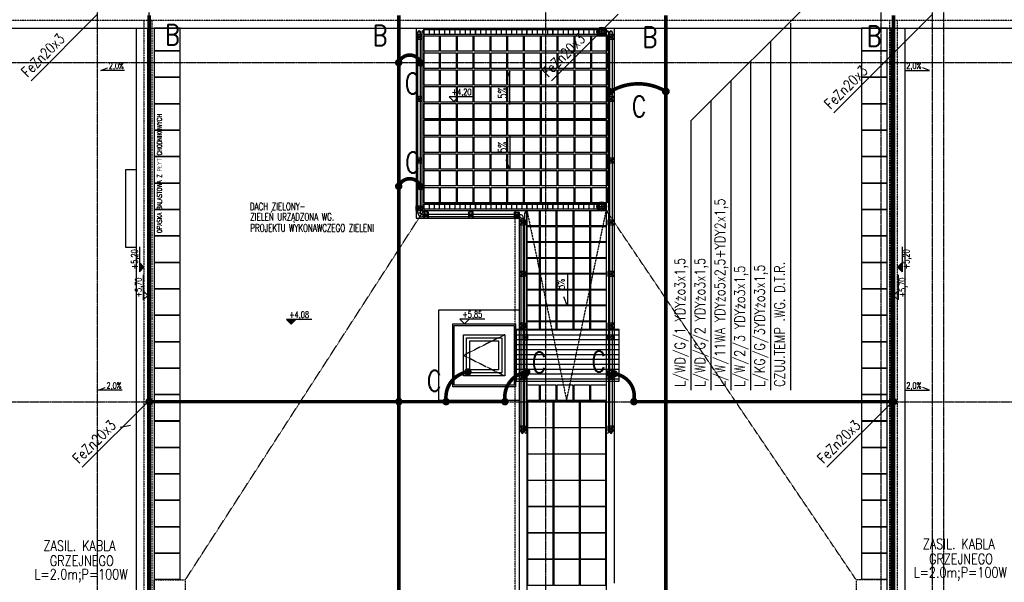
# Model space of a CAD drawing. Extents: x 3880 to 129921, y -116796 to -57711.
# Tile 68 of 110: x 54706 to 56617, y -93094 to -92002. Entities that reach past the tile are written whole.
import ezdxf
from ezdxf.enums import TextEntityAlignment as Align

# ---------------------------------------------------------------- set-up
doc = ezdxf.new("R2010")
doc.units = 0
doc.header["$LTSCALE"] = 2
for name, pattern in [('CENTER', [2, 1.25, -0.25, 0.25, -0.25]), ('DASHED', [0.75, 0.5, -0.25]), ('DIVIDE2', [0.625, 0.25, -0.125, 0, -0.125, 0, -0.125])]:
    doc.linetypes.add(name, pattern=pattern)
doc.layers.get('0').update_dxf_attribs({"color": 101, "linetype": 'CONTINUOUS'})
for name, color, linetype in [('E35', 6, 'CONTINUOUS'), ('E50', 3, 'CONTINUOUS'), ('Ele-balustrada', 114, 'CONTINUOUS'), ('Ins-kan', 54, 'CONTINUOUS'), ('Ins-wod', 152, 'CONTINUOUS'), ('Okn---okna', 5, 'CONTINUOUS'), ('Opis-rzedne', 52, 'CONTINUOUS'), ('Opis-spadki', 61, 'CONTINUOUS'), ('Os-osie glowne', 1, 'CENTER'), ('Pos-ceramika', 14, 'CONTINUOUS'), ('Pzt-chodniki-hatch', 252, 'CONTINUOUS'), ('Sc-metal', 141, 'CONTINUOUS'), ('Sch-opis', 51, 'CONTINUOUS'), ('W-idok', 9, 'CONTINUOUS'), ('W-izol-w', 144, 'CONTINUOUS'), ('W-widok-spadki', 61, 'CONTINUOUS')]:
    doc.layers.add(name, color=color, linetype=linetype)
doc.styles.add('dwg_opis podstawowy', font='romans.shx', dxfattribs={"width": 0.9})
doc.styles.add('ROMANS', font='romans', dxfattribs={"width": 0.85})

# ---------------------------------------------------------------- blocks, each defined once
blk = doc.blocks.new('dwg_kota arch 50')
blk.add_lwpolyline([(39.75, 9), (-9, 9), (0, 0), (9, 9)])
at = {"style": 'dwg_opis podstawowy', "width": 0.6}
blk.add_attdef('KOTA_ARCH', text='', height=12.75, dxfattribs=at).set_placement((15.375, 8.25), align=Align.BOTTOM_CENTER)
blk = doc.blocks.new('dwg_kota kons 50')
blk.add_hatch(color=256).paths.add_polyline_path([(9, 9), (-9, 9), (0, 0)])
blk.add_lwpolyline([(39.75, 9), (-9, 9), (0, 0), (9, 9)])
at = {"style": 'dwg_opis podstawowy', "width": 0.6}
blk.add_attdef('KOTA_KONS', text='', height=12.75, dxfattribs=at).set_placement((15.375, 8.25), align=Align.BOTTOM_CENTER)
blk = doc.blocks.new('SPADKI')
at = {"ltscale": 25}
blk.add_lwpolyline([(0, 0), (0, -70), (-8, -50), (-8, -50)], dxfattribs=at)
at = {"ltscale": 25, "style": 'ROMANS', "width": 0.7}
blk.add_attdef('SP%', text='', height=18, rotation=90, dxfattribs=at).set_placement((-4.9, -24), align=Align.CENTER)
blk = doc.blocks.new('_sfkhmgkjm')
for points in [[(-3.5, 0), (-3.5, -0.5)], [(-3.5, 0), (3.5, 0), (3.5, 0)], [(3.5, 0), (3.5, -0.5)]]:
    blk.add_lwpolyline(points)
blk.add_lwpolyline([(3.5, -0.5, -0.284735), (-3.5, -0.5, -7)], format="xyb")
blk = doc.blocks.new('odwodnienie-liniowe2_mb')
at = {"ltscale": 25}
for p, q in [((0, 7.5), (100, 7.5)), ((10, 5), (10, -5)), ((20, 5), (20, -5)), ((30, 5), (30, -5)), ((40, 5), (40, -5)), ((50, 5), (50, -5)), ((60, 5), (60, -5)), ((70, 5), (70, -5)), ((80, 5), (80, -5)), ((90, 5), (90, -5)), ((0, -7.5), (100, -7.5))]:
    blk.add_line(p, q, dxfattribs=at)
blk.add_lwpolyline([(0, 5), (100, 5), (100, -5), (0, -5)], close=True, dxfattribs=at)
blk = doc.blocks.new('_VKJXKDFJKJFHKJGFJHKVCJKHGHJ')
at = {"layer": 'Ins-wod'}
for p, q in [((-7.9, 0), (7.9, 0)), ((0, 7.9), (0, -7.9)), ((0, -5.9), (0, 6)), ((0, 6), (0, -5.9))]:
    blk.add_line(p, q, dxfattribs=at)
for radius in [9.24, 8.12, 5.95, 5.25, 4.55]:
    blk.add_circle((0, 0), radius, dxfattribs=at)

msp = doc.modelspace()

# ---------------------------------------------------------------- hatches: boundary and pattern name
at = {"layer": 'W-idok'}
h = msp.add_hatch(dxfattribs=at)
h.set_pattern_fill('ANSI31', color=256, scale=3, angle=135, style=0)
h.set_pattern_definition([(180, (7e-12, 5818.28), (-2e-15, -9.525), [])])
h.paths.add_polyline_path([(55679.547, -92603.022), (55669.547, -92603.022), (55669.547, -92703.022), (55679.547, -92703.022)])
h.paths.add_polyline_path([(55694.547, -92603.022), (55679.547, -92603.022), (55679.547, -92703.022), (55694.547, -92703.022)])
h.paths.add_polyline_path([(55727.547, -92603.022), (55694.547, -92603.022), (55694.547, -92703.022), (55727.547, -92703.022)])
h.paths.add_polyline_path([(55740, -92603.022), (55727.547, -92603.022), (55727.547, -92703.022), (55759.677, -92703.022)])
h.paths.add_polyline_path([(55796.604, -92603.022), (55740, -92603.022), (55759.677, -92703.022), (55775.849, -92703.022)])
h.paths.add_polyline_path([(55844.547, -92603.022), (55796.604, -92603.022), (55775.849, -92703.022), (55844.547, -92703.022)])
h.paths.add_polyline_path([(55859.547, -92603.022), (55844.547, -92603.022), (55844.547, -92703.022), (55859.547, -92703.022)])
h.paths.add_polyline_path([(55869.547, -92603.022), (55859.547, -92603.022), (55859.547, -92703.022), (55869.547, -92703.022)])

# ---------------------------------------------------------------- linework, layer by layer
at = {"layer": 'E35'}
for p, q in [((56454.542, -91751.961), (56008.496, -92198.007)), ((54728.379, -92120.368), (54857.547, -91991.2)), ((54728.379, -92120.368), (54857.547, -91991.2)), ((55738.206, -92120.368), (55867.374, -91991.2)), ((55738.206, -92120.368), (55867.374, -91991.2)), ((56286.312, -92182.435), (56477.547, -91991.2)), ((56286.312, -92182.435), (56477.547, -91991.2)), ((56201.83, -92008.7), (56201.83, -92720.465)), ((56163.032, -92043.47), (56163.032, -92720.465)), ((56124.453, -92082.05), (56124.453, -92720.465)), ((56085.873, -92120.629), (56085.873, -92720.465)), ((56047.294, -92159.209), (56047.294, -92720.465)), ((56008.496, -92198.007), (56008.496, -92720.465)), ((54827.879, -92870.368), (54957.047, -92741.2)), ((54827.879, -92870.368), (54957.047, -92741.2)), ((56272.522, -92870.368), (56401.691, -92741.2)), ((56272.522, -92870.368), (56401.691, -92741.2))]:
    msp.add_line(p, q, dxfattribs=at)
at = {"layer": 'E50', "linetype": 'DIVIDE2', "ltscale": 70, "const_width": 7}
for points in [[(54957.547, -91993.022), (54957.547, -95743.022)], [(56401.691, -91993.022), (56401.691, -95743.022)]]:
    msp.add_lwpolyline(points, dxfattribs=at)
at = {"layer": 'E50', "const_width": 7}
for points in [[(55442.136, -91993.022), (55442.136, -95504.895)], [(55960.066, -91993.022), (55960.066, -95501.275)], [(55648.25, -92743.022), (54957.547, -92743.022)], [(55898.046, -92743.022), (56401.691, -92743.022)]]:
    msp.add_lwpolyline(points, dxfattribs=at)
for points in [[(55441.687, -92088.733, -1), (55441.687, -92081.233, -1)], [(55484.407, -92089.443, 1), (55484.407, -92081.943, 1)], [(55851.672, -92145.248, -1), (55851.672, -92137.748, -1)], [(55959.617, -92144.538, -1), (55959.617, -92137.038, -1)], [(55960.516, -92144.538, 1), (55960.516, -92137.038, 1)], [(55441.687, -92328.715, -1), (55441.687, -92321.215, -1)], [(55484.407, -92329.425, 1), (55484.407, -92321.925, 1)], [(55575.941, -92681.604, -1), (55575.941, -92689.104, -1)], [(55690.043, -92681.604, -1), (55690.043, -92689.104, -1)], [(55859.547, -92692.644, -1), (55859.547, -92685.144, -1)], [(54953.797, -92743.022, -1), (54961.297, -92743.022, -1)], [(55438.386, -92743.022, -1), (55445.886, -92743.022, -1)], [(55533.692, -92739.272, 1), (55533.692, -92746.772, 1)], [(55647.794, -92739.272, 1), (55647.794, -92746.772, 1)], [(55898.046, -92746.772, 1), (55898.046, -92739.272, 1)], [(56397.941, -92743.022, -1), (56405.441, -92743.022, -1)]]:
    msp.add_lwpolyline(points, format="xyb", close=True, dxfattribs=at)
for points in [[(55484.407, -92085.693, 0.71386373), (55442.136, -92085.022, 2.21832926)], [(55851.672, -92141.498, -0.27841691), (55960.066, -92140.826, -2.21832926)], [(55484.407, -92325.675, 0.71386373), (55442.136, -92325.003, 2.21832926)], [(55575.941, -92685.354, 0.42391145), (55534.142, -92742.983, 2.21832926)], [(55690.043, -92685.354, 0.42391145), (55648.244, -92742.983, 2.21832926)], [(55859.547, -92688.894, -0.4559167), (55897.597, -92743.06, -2.21832926)]]:
    msp.add_lwpolyline(points, format="xyb", dxfattribs=at)
at = {"layer": 'Ele-balustrada'}
for p, q in [((55475.547, -92039.522), (55487.547, -92030.522)), ((55475.547, -92030.522), (55487.547, -92039.522)), ((55475.547, -92039.522), (55487.547, -92030.522)), ((55475.547, -92030.522), (55487.547, -92039.522)), ((55479.047, -92377.022), (55479.047, -92025.522)), ((55479.047, -92025.522), (55484.047, -92025.522)), ((55484.047, -92377.022), (55484.047, -92025.522)), ((55486.547, -92025.522), (55490.547, -92025.522)), ((55848.547, -92025.522), (55844.547, -92025.522)), ((55847.547, -92039.522), (55859.547, -92030.522)), ((55847.547, -92030.522), (55859.547, -92039.522)), ((55856.047, -92025.522), (55851.047, -92025.522)), ((55475.547, -92159.522), (55487.547, -92150.522)), ((55475.547, -92150.522), (55487.547, -92159.522)), ((55475.547, -92159.522), (55487.547, -92150.522)), ((55475.547, -92150.522), (55487.547, -92159.522)), ((55847.547, -92159.522), (55859.547, -92150.522)), ((55847.547, -92150.522), (55859.547, -92159.522)), ((55847.547, -92159.522), (55859.547, -92150.522)), ((55847.547, -92150.522), (55859.547, -92159.522)), ((55475.547, -92279.522), (55487.547, -92270.522)), ((55475.547, -92270.522), (55487.547, -92279.522)), ((55475.547, -92279.522), (55487.547, -92270.522)), ((55475.547, -92270.522), (55487.547, -92279.522)), ((55847.547, -92279.522), (55859.547, -92270.522)), ((55847.547, -92270.522), (55859.547, -92279.522)), ((55847.547, -92279.522), (55859.547, -92270.522)), ((55847.547, -92270.522), (55859.547, -92279.522)), ((55475.547, -92363.022), (55487.547, -92372.022)), ((55475.547, -92372.022), (55487.547, -92363.022)), ((55484.047, -92377.022), (55479.047, -92377.022)), ((55676.547, -92379.522), (55486.547, -92379.522)), ((55676.547, -92384.522), (55486.547, -92384.522)), ((55488.547, -92379.522), (55488.547, -92384.522)), ((55499.547, -92387.022), (55490.547, -92375.022)), ((55490.547, -92387.022), (55499.547, -92375.022)), ((55586.047, -92387.022), (55577.047, -92375.022)), ((55577.047, -92387.022), (55586.047, -92375.022)), ((55666.547, -92387.022), (55675.547, -92375.022)), ((55675.547, -92387.022), (55666.547, -92375.022)), ((55676.547, -92384.522), (55676.547, -92379.522)), ((55679.047, -92802.022), (55679.047, -92387.022)), ((55679.047, -92387.022), (55684.047, -92387.022)), ((55684.047, -92802.022), (55684.047, -92387.022)), ((55686.547, -92376.522), (55690.547, -92376.522)), ((55675.547, -92399.522), (55687.547, -92390.522)), ((55675.547, -92390.522), (55687.547, -92399.522)), ((55847.547, -92399.522), (55859.547, -92390.522)), ((55847.547, -92390.522), (55859.547, -92399.522)), ((55675.547, -92499.522), (55687.547, -92490.522)), ((55675.547, -92490.522), (55687.547, -92499.522)), ((55847.547, -92499.522), (55859.547, -92490.522)), ((55847.547, -92490.522), (55859.547, -92499.522)), ((55675.547, -92599.522), (55687.547, -92590.522)), ((55675.547, -92590.522), (55687.547, -92599.522)), ((55847.547, -92599.522), (55859.547, -92590.522)), ((55847.547, -92590.522), (55859.547, -92599.522)), ((55675.547, -92699.522), (55687.547, -92690.522)), ((55675.547, -92690.522), (55687.547, -92699.522)), ((55847.547, -92699.522), (55859.547, -92690.522)), ((55847.547, -92690.522), (55859.547, -92699.522)), ((55675.547, -92799.522), (55687.547, -92790.522)), ((55675.547, -92790.522), (55687.547, -92799.522)), ((55684.047, -92802.022), (55679.047, -92802.022)), ((55847.547, -92799.522), (55859.547, -92790.522)), ((55847.547, -92790.522), (55859.547, -92799.522)), ((55856.047, -92802.022), (55851.047, -92802.022))]:
    msp.add_line(p, q, dxfattribs=at)
for points in [[(54955.047, -94689.013), (54955.047, -92019.03)], [(54960.047, -94689.013), (54960.047, -92019.03)], [(56397.047, -94689.013), (56397.047, -92019.03)], [(56402.047, -94689.013), (56402.047, -92019.03)], [(55486.547, -92025.522), (55486.547, -92372.522)], [(55490.547, -92025.522), (55490.547, -92372.522)], [(55844.547, -92025.522), (55844.547, -92371.522)], [(55848.547, -92025.522), (55848.547, -92371.522)], [(55851.047, -92025.522), (55851.047, -92802.022)], [(55856.047, -92025.522), (55856.047, -92802.022)], [(55686.547, -92802.022), (55686.547, -92376.522)], [(55690.547, -92802.022), (55690.547, -92376.522)], [(55844.547, -92376.522), (55844.547, -92802.022)], [(55848.547, -92376.522), (55848.547, -92802.022)]]:
    msp.add_lwpolyline(points, dxfattribs=at)
for points in [[(55475.547, -92039.522), (55487.547, -92039.522), (55487.547, -92030.522), (55475.547, -92030.522)], [(55475.547, -92039.522), (55487.547, -92039.522), (55487.547, -92030.522), (55475.547, -92030.522)], [(55847.547, -92039.522), (55859.547, -92039.522), (55859.547, -92030.522), (55847.547, -92030.522)], [(55475.547, -92159.522), (55487.547, -92159.522), (55487.547, -92150.522), (55475.547, -92150.522)], [(55475.547, -92159.522), (55487.547, -92159.522), (55487.547, -92150.522), (55475.547, -92150.522)], [(55847.547, -92159.522), (55859.547, -92159.522), (55859.547, -92150.522), (55847.547, -92150.522)], [(55847.547, -92159.522), (55859.547, -92159.522), (55859.547, -92150.522), (55847.547, -92150.522)], [(55475.547, -92279.522), (55487.547, -92279.522), (55487.547, -92270.522), (55475.547, -92270.522)], [(55475.547, -92279.522), (55487.547, -92279.522), (55487.547, -92270.522), (55475.547, -92270.522)], [(55847.547, -92279.522), (55859.547, -92279.522), (55859.547, -92270.522), (55847.547, -92270.522)], [(55847.547, -92279.522), (55859.547, -92279.522), (55859.547, -92270.522), (55847.547, -92270.522)], [(55475.547, -92363.022), (55487.547, -92363.022), (55487.547, -92372.022), (55475.547, -92372.022)], [(55499.547, -92387.022), (55499.547, -92375.022), (55490.547, -92375.022), (55490.547, -92387.022)], [(55586.047, -92387.022), (55586.047, -92375.022), (55577.047, -92375.022), (55577.047, -92387.022)], [(55666.547, -92387.022), (55666.547, -92375.022), (55675.547, -92375.022), (55675.547, -92387.022)], [(55675.547, -92399.522), (55687.547, -92399.522), (55687.547, -92390.522), (55675.547, -92390.522)], [(55847.547, -92399.522), (55859.547, -92399.522), (55859.547, -92390.522), (55847.547, -92390.522)], [(55675.547, -92499.522), (55687.547, -92499.522), (55687.547, -92490.522), (55675.547, -92490.522)], [(55847.547, -92499.522), (55859.547, -92499.522), (55859.547, -92490.522), (55847.547, -92490.522)], [(55675.547, -92599.522), (55687.547, -92599.522), (55687.547, -92590.522), (55675.547, -92590.522)], [(55847.547, -92599.522), (55859.547, -92599.522), (55859.547, -92590.522), (55847.547, -92590.522)], [(55675.547, -92699.522), (55687.547, -92699.522), (55687.547, -92690.522), (55675.547, -92690.522)], [(55847.547, -92699.522), (55859.547, -92699.522), (55859.547, -92690.522), (55847.547, -92690.522)], [(55675.547, -92799.522), (55687.547, -92799.522), (55687.547, -92790.522), (55675.547, -92790.522)], [(55847.547, -92799.522), (55859.547, -92799.522), (55859.547, -92790.522), (55847.547, -92790.522)]]:
    msp.add_lwpolyline(points, close=True, dxfattribs=at)
for centre in [(55481.547, -92035.022), (55481.547, -92035.022), (55853.547, -92035.022), (55481.547, -92155.022), (55481.547, -92155.022), (55853.547, -92155.022), (55853.547, -92155.022), (55481.547, -92275.022), (55481.547, -92275.022), (55853.547, -92275.022), (55853.547, -92275.022), (55481.547, -92367.522), (55495.047, -92381.022), (55581.547, -92381.022), (55671.047, -92381.022), (55681.547, -92395.022), (55853.547, -92395.022), (55681.547, -92495.022), (55853.547, -92495.022), (55681.547, -92595.022), (55853.547, -92595.022), (55681.547, -92695.022), (55853.547, -92695.022), (55681.547, -92795.022), (55853.547, -92795.022)]:
    msp.add_circle(centre, 2.5, dxfattribs=at)
for centre, radius, start, end in [((55481.547, -92025.522), 2.5, 0, 180), ((55488.547, -92025.522), 2, 0, 180), ((55846.547, -92025.522), 2, 0, 180), ((55853.547, -92025.522), 2.5, 0, 180), ((55486.547, -92377.022), 7.5, 180, 270), ((55486.547, -92377.022), 2.5, 180, 270), ((55488.547, -92372.522), 2, 180, 0), ((55676.547, -92387.022), 7.5, 0, 90), ((55676.547, -92387.022), 2.5, 0, 90), ((55688.547, -92376.522), 2, 0, 180), ((55846.547, -92371.522), 2, 180, 0), ((55846.547, -92376.522), 2, 0, 180), ((55681.547, -92802.022), 2.5, 180, 0), ((55688.547, -92802.022), 2, 180, 0), ((55846.547, -92802.022), 2, 180, 0), ((55853.547, -92802.022), 2.5, 180, 0)]:
    msp.add_arc(centre, radius, start, end, dxfattribs=at)
at = {"layer": 'Okn---okna'}
for points in [[(55567.547, -92613.022), (55647.547, -92613.022), (55647.547, -92693.022), (55567.547, -92693.022)], [(55573.547, -92619.022), (55641.547, -92619.022), (55641.547, -92687.022), (55573.547, -92687.022)], [(55579.547, -92625.022), (55635.547, -92625.022), (55635.547, -92681.022), (55579.547, -92681.022)]]:
    msp.add_lwpolyline(points, close=True, dxfattribs=at)
at = {"layer": 'Okn---okna', "linetype": 'DASHED', "ltscale": 0.5}
msp.add_lwpolyline([(55647.547, -92613.022), (55567.547, -92653.022), (55647.547, -92693.022)], dxfattribs=at)
at = {"layer": 'Os-osie glowne'}
for points in [[(54857.547, -96575.018), (54857.547, -91070.848)], [(54957.547, -96575.018), (54957.547, -91070.848)], [(55727.547, -96575.018), (55727.547, -91070.848)], [(56377.547, -96575.018), (56377.547, -91070.848)], [(56477.547, -96575.018), (56477.547, -91070.848)], [(56499.547, -96575.018), (56499.547, -91070.848)], [(50525.547, -92085.022), (62792.547, -92085.022)], [(50525.547, -92743.022), (62792.547, -92743.022)]]:
    msp.add_lwpolyline(points, dxfattribs=at)
at = {"layer": 'Pos-ceramika'}
for points in [[(55490.547, -92033.022), (55520.547, -92033.022), (55520.547, -92063.022), (55490.547, -92063.022)], [(55523.147, -92033.022), (55553.147, -92033.022), (55553.147, -92063.022), (55523.147, -92063.022)], [(55555.747, -92033.022), (55585.747, -92033.022), (55585.747, -92063.022), (55555.747, -92063.022)], [(55588.347, -92033.022), (55618.347, -92033.022), (55618.347, -92063.022), (55588.347, -92063.022)], [(55620.947, -92033.022), (55650.947, -92033.022), (55650.947, -92063.022), (55620.947, -92063.022)], [(55653.547, -92033.022), (55683.547, -92033.022), (55683.547, -92063.022), (55653.547, -92063.022)], [(55686.147, -92033.022), (55716.147, -92033.022), (55716.147, -92063.022), (55686.147, -92063.022)], [(55718.747, -92033.022), (55748.747, -92033.022), (55748.747, -92063.022), (55718.747, -92063.022)], [(55751.347, -92033.022), (55781.347, -92033.022), (55781.347, -92063.022), (55751.347, -92063.022)], [(55783.947, -92033.022), (55813.947, -92033.022), (55813.947, -92063.022), (55783.947, -92063.022)], [(55816.547, -92033.022), (55846.547, -92033.022), (55846.547, -92063.022), (55816.547, -92063.022)], [(55490.547, -92066.222), (55520.547, -92066.222), (55520.547, -92096.222), (55490.547, -92096.222)], [(55523.147, -92066.222), (55553.147, -92066.222), (55553.147, -92096.222), (55523.147, -92096.222)], [(55555.747, -92066.222), (55585.747, -92066.222), (55585.747, -92096.222), (55555.747, -92096.222)], [(55588.347, -92066.222), (55618.347, -92066.222), (55618.347, -92096.222), (55588.347, -92096.222)], [(55620.947, -92066.222), (55650.947, -92066.222), (55650.947, -92096.222), (55620.947, -92096.222)], [(55653.547, -92066.222), (55683.547, -92066.222), (55683.547, -92096.222), (55653.547, -92096.222)], [(55686.147, -92066.222), (55716.147, -92066.222), (55716.147, -92096.222), (55686.147, -92096.222)], [(55718.747, -92066.222), (55748.747, -92066.222), (55748.747, -92096.222), (55718.747, -92096.222)], [(55751.347, -92066.222), (55781.347, -92066.222), (55781.347, -92096.222), (55751.347, -92096.222)], [(55783.947, -92066.222), (55813.947, -92066.222), (55813.947, -92096.222), (55783.947, -92096.222)], [(55816.547, -92066.222), (55846.547, -92066.222), (55846.547, -92096.222), (55816.547, -92096.222)], [(55490.547, -92098.822), (55520.547, -92098.822), (55520.547, -92128.822), (55490.547, -92128.822)], [(55523.147, -92098.822), (55553.147, -92098.822), (55553.147, -92128.822), (55523.147, -92128.822)], [(55555.747, -92098.822), (55585.747, -92098.822), (55585.747, -92128.822), (55555.747, -92128.822)], [(55588.347, -92098.822), (55618.347, -92098.822), (55618.347, -92128.822), (55588.347, -92128.822)], [(55620.947, -92098.822), (55650.947, -92098.822), (55650.947, -92128.822), (55620.947, -92128.822)], [(55653.547, -92098.822), (55683.547, -92098.822), (55683.547, -92128.822), (55653.547, -92128.822)], [(55686.147, -92098.822), (55716.147, -92098.822), (55716.147, -92128.822), (55686.147, -92128.822)], [(55718.747, -92098.822), (55748.747, -92098.822), (55748.747, -92128.822), (55718.747, -92128.822)], [(55751.347, -92098.822), (55781.347, -92098.822), (55781.347, -92128.822), (55751.347, -92128.822)], [(55783.947, -92098.822), (55813.947, -92098.822), (55813.947, -92128.822), (55783.947, -92128.822)], [(55816.547, -92098.822), (55846.547, -92098.822), (55846.547, -92128.822), (55816.547, -92128.822)], [(55490.547, -92131.422), (55520.547, -92131.422), (55520.547, -92161.422), (55490.547, -92161.422)], [(55523.147, -92131.422), (55553.147, -92131.422), (55553.147, -92161.422), (55523.147, -92161.422)], [(55555.747, -92131.422), (55585.747, -92131.422), (55585.747, -92161.422), (55555.747, -92161.422)], [(55588.347, -92131.422), (55618.347, -92131.422), (55618.347, -92161.422), (55588.347, -92161.422)], [(55620.947, -92131.422), (55650.947, -92131.422), (55650.947, -92161.422), (55620.947, -92161.422)], [(55653.547, -92131.422), (55683.547, -92131.422), (55683.547, -92161.422), (55653.547, -92161.422)], [(55686.147, -92131.422), (55716.147, -92131.422), (55716.147, -92161.422), (55686.147, -92161.422)], [(55718.747, -92131.422), (55748.747, -92131.422), (55748.747, -92161.422), (55718.747, -92161.422)], [(55751.347, -92131.422), (55781.347, -92131.422), (55781.347, -92161.422), (55751.347, -92161.422)], [(55783.947, -92131.422), (55813.947, -92131.422), (55813.947, -92161.422), (55783.947, -92161.422)], [(55816.547, -92131.422), (55846.547, -92131.422), (55846.547, -92161.422), (55816.547, -92161.422)], [(55490.547, -92164.022), (55520.547, -92164.022), (55520.547, -92194.022), (55490.547, -92194.022)], [(55523.147, -92164.022), (55553.147, -92164.022), (55553.147, -92194.022), (55523.147, -92194.022)], [(55555.747, -92164.022), (55585.747, -92164.022), (55585.747, -92194.022), (55555.747, -92194.022)], [(55588.347, -92164.022), (55618.347, -92164.022), (55618.347, -92194.022), (55588.347, -92194.022)], [(55620.947, -92164.022), (55650.947, -92164.022), (55650.947, -92194.022), (55620.947, -92194.022)], [(55653.547, -92164.022), (55683.547, -92164.022), (55683.547, -92194.022), (55653.547, -92194.022)], [(55686.147, -92164.022), (55716.147, -92164.022), (55716.147, -92194.022), (55686.147, -92194.022)], [(55718.747, -92164.022), (55748.747, -92164.022), (55748.747, -92194.022), (55718.747, -92194.022)], [(55751.347, -92164.022), (55781.347, -92164.022), (55781.347, -92194.022), (55751.347, -92194.022)], [(55783.947, -92164.022), (55813.947, -92164.022), (55813.947, -92194.022), (55783.947, -92194.022)], [(55816.547, -92164.022), (55846.547, -92164.022), (55846.547, -92194.022), (55816.547, -92194.022)], [(55490.547, -92196.622), (55520.547, -92196.622), (55520.547, -92226.622), (55490.547, -92226.622)], [(55523.147, -92196.622), (55553.147, -92196.622), (55553.147, -92226.622), (55523.147, -92226.622)], [(55555.747, -92196.622), (55585.747, -92196.622), (55585.747, -92226.622), (55555.747, -92226.622)], [(55588.347, -92196.622), (55618.347, -92196.622), (55618.347, -92226.622), (55588.347, -92226.622)], [(55620.947, -92196.622), (55650.947, -92196.622), (55650.947, -92226.622), (55620.947, -92226.622)], [(55653.547, -92196.622), (55683.547, -92196.622), (55683.547, -92226.622), (55653.547, -92226.622)], [(55686.147, -92196.622), (55716.147, -92196.622), (55716.147, -92226.622), (55686.147, -92226.622)], [(55718.747, -92196.622), (55748.747, -92196.622), (55748.747, -92226.622), (55718.747, -92226.622)], [(55751.347, -92196.622), (55781.347, -92196.622), (55781.347, -92226.622), (55751.347, -92226.622)], [(55783.947, -92196.622), (55813.947, -92196.622), (55813.947, -92226.622), (55783.947, -92226.622)], [(55816.547, -92196.622), (55846.547, -92196.622), (55846.547, -92226.622), (55816.547, -92226.622)], [(55490.547, -92229.222), (55520.547, -92229.222), (55520.547, -92259.222), (55490.547, -92259.222)], [(55523.147, -92229.222), (55553.147, -92229.222), (55553.147, -92259.222), (55523.147, -92259.222)], [(55555.747, -92229.222), (55585.747, -92229.222), (55585.747, -92259.222), (55555.747, -92259.222)], [(55588.347, -92229.222), (55618.347, -92229.222), (55618.347, -92259.222), (55588.347, -92259.222)], [(55620.947, -92229.222), (55650.947, -92229.222), (55650.947, -92259.222), (55620.947, -92259.222)], [(55653.547, -92229.222), (55683.547, -92229.222), (55683.547, -92259.222), (55653.547, -92259.222)], [(55686.147, -92229.222), (55716.147, -92229.222), (55716.147, -92259.222), (55686.147, -92259.222)], [(55718.747, -92229.222), (55748.747, -92229.222), (55748.747, -92259.222), (55718.747, -92259.222)], [(55751.347, -92229.222), (55781.347, -92229.222), (55781.347, -92259.222), (55751.347, -92259.222)], [(55783.947, -92229.222), (55813.947, -92229.222), (55813.947, -92259.222), (55783.947, -92259.222)], [(55816.547, -92229.222), (55846.547, -92229.222), (55846.547, -92259.222), (55816.547, -92259.222)], [(55490.547, -92261.822), (55520.547, -92261.822), (55520.547, -92291.822), (55490.547, -92291.822)], [(55523.147, -92261.822), (55553.147, -92261.822), (55553.147, -92291.822), (55523.147, -92291.822)], [(55555.747, -92261.822), (55585.747, -92261.822), (55585.747, -92291.822), (55555.747, -92291.822)], [(55588.347, -92261.822), (55618.347, -92261.822), (55618.347, -92291.822), (55588.347, -92291.822)], [(55620.947, -92261.822), (55650.947, -92261.822), (55650.947, -92291.822), (55620.947, -92291.822)], [(55653.547, -92261.822), (55683.547, -92261.822), (55683.547, -92291.822), (55653.547, -92291.822)], [(55686.147, -92261.822), (55716.147, -92261.822), (55716.147, -92291.822), (55686.147, -92291.822)], [(55718.747, -92261.822), (55748.747, -92261.822), (55748.747, -92291.822), (55718.747, -92291.822)], [(55751.347, -92261.822), (55781.347, -92261.822), (55781.347, -92291.822), (55751.347, -92291.822)], [(55783.947, -92261.822), (55813.947, -92261.822), (55813.947, -92291.822), (55783.947, -92291.822)], [(55816.547, -92261.822), (55846.547, -92261.822), (55846.547, -92291.822), (55816.547, -92291.822)], [(55490.547, -92294.422), (55520.547, -92294.422), (55520.547, -92324.422), (55490.547, -92324.422)], [(55523.147, -92294.422), (55553.147, -92294.422), (55553.147, -92324.422), (55523.147, -92324.422)], [(55555.747, -92294.422), (55585.747, -92294.422), (55585.747, -92324.422), (55555.747, -92324.422)], [(55588.347, -92294.422), (55618.347, -92294.422), (55618.347, -92324.422), (55588.347, -92324.422)], [(55620.947, -92294.422), (55650.947, -92294.422), (55650.947, -92324.422), (55620.947, -92324.422)], [(55653.547, -92294.422), (55683.547, -92294.422), (55683.547, -92324.422), (55653.547, -92324.422)], [(55686.147, -92294.422), (55716.147, -92294.422), (55716.147, -92324.422), (55686.147, -92324.422)], [(55718.747, -92294.422), (55748.747, -92294.422), (55748.747, -92324.422), (55718.747, -92324.422)], [(55751.347, -92294.422), (55781.347, -92294.422), (55781.347, -92324.422), (55751.347, -92324.422)], [(55783.947, -92294.422), (55813.947, -92294.422), (55813.947, -92324.422), (55783.947, -92324.422)], [(55816.547, -92294.422), (55846.547, -92294.422), (55846.547, -92324.422), (55816.547, -92324.422)], [(55490.547, -92327.022), (55520.547, -92327.022), (55520.547, -92357.022), (55490.547, -92357.022)], [(55523.147, -92327.022), (55553.147, -92327.022), (55553.147, -92357.022), (55523.147, -92357.022)], [(55555.747, -92327.022), (55585.747, -92327.022), (55585.747, -92357.022), (55555.747, -92357.022)], [(55588.347, -92327.022), (55618.347, -92327.022), (55618.347, -92357.022), (55588.347, -92357.022)], [(55620.947, -92327.022), (55650.947, -92327.022), (55650.947, -92357.022), (55620.947, -92357.022)], [(55653.547, -92327.022), (55683.547, -92327.022), (55683.547, -92357.022), (55653.547, -92357.022)], [(55686.147, -92327.022), (55716.147, -92327.022), (55716.147, -92357.022), (55686.147, -92357.022)], [(55718.747, -92327.022), (55748.747, -92327.022), (55748.747, -92357.022), (55718.747, -92357.022)], [(55751.347, -92327.022), (55781.347, -92327.022), (55781.347, -92357.022), (55751.347, -92357.022)], [(55783.947, -92327.022), (55813.947, -92327.022), (55813.947, -92357.022), (55783.947, -92357.022)], [(55816.547, -92327.022), (55846.547, -92327.022), (55846.547, -92357.022), (55816.547, -92357.022)], [(55690.547, -92372.022), (55714.147, -92372.022), (55714.147, -92402.022), (55690.547, -92402.022)], [(55716.747, -92372.022), (55746.747, -92372.022), (55746.747, -92402.022), (55716.747, -92402.022)], [(55749.347, -92372.022), (55779.347, -92372.022), (55779.347, -92402.022), (55749.347, -92402.022)], [(55781.947, -92372.022), (55811.947, -92372.022), (55811.947, -92402.022), (55781.947, -92402.022)], [(55814.547, -92372.022), (55844.547, -92372.022), (55844.547, -92402.022), (55814.547, -92402.022)], [(55690.547, -92402.792), (55714.147, -92402.792), (55714.147, -92432.792), (55690.547, -92432.792)], [(55716.747, -92402.792), (55746.747, -92402.792), (55746.747, -92432.792), (55716.747, -92432.792)], [(55749.347, -92402.792), (55779.347, -92402.792), (55779.347, -92432.792), (55749.347, -92432.792)], [(55781.947, -92402.792), (55811.947, -92402.792), (55811.947, -92432.792), (55781.947, -92432.792)], [(55814.547, -92402.792), (55844.547, -92402.792), (55844.547, -92432.792), (55814.547, -92432.792)], [(55690.547, -92433.562), (55714.147, -92433.562), (55714.147, -92463.562), (55690.547, -92463.562)], [(55716.747, -92433.562), (55746.747, -92433.562), (55746.747, -92463.562), (55716.747, -92463.562)], [(55749.347, -92433.562), (55779.347, -92433.562), (55779.347, -92463.562), (55749.347, -92463.562)], [(55781.947, -92433.562), (55811.947, -92433.562), (55811.947, -92463.562), (55781.947, -92463.562)], [(55814.547, -92433.562), (55844.547, -92433.562), (55844.547, -92463.562), (55814.547, -92463.562)], [(55690.547, -92464.332), (55714.147, -92464.332), (55714.147, -92494.332), (55690.547, -92494.332)], [(55716.747, -92464.332), (55746.747, -92464.332), (55746.747, -92494.332), (55716.747, -92494.332)], [(55749.347, -92464.332), (55779.347, -92464.332), (55779.347, -92494.332), (55749.347, -92494.332)], [(55781.947, -92464.332), (55811.947, -92464.332), (55811.947, -92494.332), (55781.947, -92494.332)], [(55814.547, -92464.332), (55844.547, -92464.332), (55844.547, -92494.332), (55814.547, -92494.332)], [(55690.547, -92495.102), (55714.147, -92495.102), (55714.147, -92525.102), (55690.547, -92525.102)], [(55716.747, -92495.102), (55746.747, -92495.102), (55746.747, -92525.102), (55716.747, -92525.102)], [(55749.347, -92495.102), (55779.347, -92495.102), (55779.347, -92525.102), (55749.347, -92525.102)], [(55781.947, -92495.102), (55811.947, -92495.102), (55811.947, -92525.102), (55781.947, -92525.102)], [(55814.547, -92495.102), (55844.547, -92495.102), (55844.547, -92525.102), (55814.547, -92525.102)], [(55690.547, -92525.872), (55714.147, -92525.872), (55714.147, -92555.872), (55690.547, -92555.872)], [(55716.747, -92525.872), (55746.747, -92525.872), (55746.747, -92555.872), (55716.747, -92555.872)], [(55749.347, -92525.872), (55779.347, -92525.872), (55779.347, -92555.872), (55749.347, -92555.872)], [(55781.947, -92525.872), (55811.947, -92525.872), (55811.947, -92555.872), (55781.947, -92555.872)], [(55814.547, -92525.872), (55844.547, -92525.872), (55844.547, -92555.872), (55814.547, -92555.872)], [(55690.547, -92556.642), (55714.147, -92556.642), (55714.147, -92586.642), (55690.547, -92586.642)], [(55716.747, -92556.642), (55746.747, -92556.642), (55746.747, -92586.642), (55716.747, -92586.642)], [(55749.347, -92556.642), (55779.347, -92556.642), (55779.347, -92586.642), (55749.347, -92586.642)], [(55781.947, -92556.642), (55811.947, -92556.642), (55811.947, -92586.642), (55781.947, -92586.642)], [(55814.547, -92556.642), (55844.547, -92556.642), (55844.547, -92586.642), (55814.547, -92586.642)], [(55519.547, -92565.022), (55675.547, -92565.022), (55675.547, -92741.022), (55519.547, -92741.022)], [(55690.548, -92710.522), (55714.148, -92710.522), (55714.148, -92740.522), (55690.548, -92740.522)], [(55716.748, -92710.522), (55746.748, -92710.522), (55746.748, -92740.522), (55716.748, -92740.522)], [(55749.348, -92710.522), (55779.348, -92710.522), (55779.348, -92740.522), (55749.348, -92740.522)], [(55781.948, -92710.522), (55811.948, -92710.522), (55811.948, -92740.522), (55781.948, -92740.522)], [(55814.548, -92710.522), (55844.548, -92710.522), (55844.548, -92740.522), (55814.548, -92740.522)]]:
    msp.add_lwpolyline(points, close=True, dxfattribs=at)
for points in [[(55690.547, -92603.022), (55690.547, -92587.412), (55714.147, -92587.412), (55714.147, -92603.022)], [(55716.747, -92603.022), (55716.747, -92587.412), (55746.747, -92587.412), (55746.747, -92603.022)], [(55749.347, -92603.022), (55749.347, -92587.412), (55779.347, -92587.412), (55779.347, -92603.022)], [(55781.947, -92603.022), (55781.947, -92587.412), (55811.947, -92587.412), (55811.947, -92603.022)], [(55814.547, -92603.022), (55814.547, -92587.412), (55844.547, -92587.412), (55844.547, -92603.022)]]:
    msp.add_lwpolyline(points, dxfattribs=at)
at = {"layer": 'Pzt-chodniki-hatch'}
for points in [[(54967.547, -92018.022), (54967.547, -92061.512), (55017.547, -92061.512), (55017.547, -92018.022)], [(56339.547, -92018.022), (56339.547, -92061.512), (56389.547, -92061.512), (56389.547, -92018.022)], [(54967.547, -92062.822), (54967.547, -92112.822), (55017.547, -92112.822), (55017.547, -92062.822)], [(56339.547, -92062.822), (56339.547, -92112.822), (56389.547, -92112.822), (56389.547, -92062.822)], [(54967.547, -92114.132), (54967.547, -92164.132), (55017.547, -92164.132), (55017.547, -92114.132)], [(56339.547, -92114.132), (56339.547, -92164.132), (56389.547, -92164.132), (56389.547, -92114.132)], [(54967.547, -92165.442), (54967.547, -92215.442), (55017.547, -92215.442), (55017.547, -92165.442)], [(56339.547, -92165.442), (56339.547, -92215.442), (56389.547, -92215.442), (56389.547, -92165.442)], [(54967.547, -92216.752), (54967.547, -92266.752), (55017.547, -92266.752), (55017.547, -92216.752)], [(56339.547, -92216.752), (56339.547, -92266.752), (56389.547, -92266.752), (56389.547, -92216.752)], [(54967.547, -92268.062), (54967.547, -92318.062), (55017.547, -92318.062), (55017.547, -92268.062)], [(56339.547, -92268.062), (56339.547, -92318.062), (56389.547, -92318.062), (56389.547, -92268.062)], [(54967.547, -92319.372), (54967.547, -92369.372), (55017.547, -92369.372), (55017.547, -92319.372)], [(56339.547, -92319.372), (56339.547, -92369.372), (56389.547, -92369.372), (56389.547, -92319.372)], [(54967.547, -92370.682), (54967.547, -92420.682), (55017.547, -92420.682), (55017.547, -92370.682)], [(56339.547, -92370.682), (56339.547, -92420.682), (56389.547, -92420.682), (56389.547, -92370.682)], [(54967.547, -92421.992), (54967.547, -92471.992), (55017.547, -92471.992), (55017.547, -92421.992)], [(56339.547, -92421.992), (56339.547, -92471.992), (56389.547, -92471.992), (56389.547, -92421.992)], [(54967.547, -92473.302), (54967.547, -92523.302), (55017.547, -92523.302), (55017.547, -92473.302)], [(56339.547, -92473.302), (56339.547, -92523.302), (56389.547, -92523.302), (56389.547, -92473.302)], [(54967.547, -92524.612), (54967.547, -92574.612), (55017.547, -92574.612), (55017.547, -92524.612)], [(56339.547, -92524.612), (56339.547, -92574.612), (56389.547, -92574.612), (56389.547, -92524.612)], [(54967.547, -92575.922), (54967.547, -92625.922), (55017.547, -92625.922), (55017.547, -92575.922)], [(56339.547, -92575.922), (56339.547, -92625.922), (56389.547, -92625.922), (56389.547, -92575.922)], [(54967.547, -92627.232), (54967.547, -92677.232), (55017.547, -92677.232), (55017.547, -92627.232)], [(56339.547, -92627.232), (56339.547, -92677.232), (56389.547, -92677.232), (56389.547, -92627.232)], [(54967.547, -92678.542), (54967.547, -92728.542), (55017.547, -92728.542), (55017.547, -92678.542)], [(56339.547, -92678.542), (56339.547, -92728.542), (56389.547, -92728.542), (56389.547, -92678.542)], [(54967.547, -92729.852), (54967.547, -92779.852), (55017.547, -92779.852), (55017.547, -92729.852)], [(56339.547, -92729.852), (56339.547, -92779.852), (56389.547, -92779.852), (56389.547, -92729.852)], [(55691.548, -92743.022), (55691.548, -92793.022), (55741.548, -92793.022), (55741.548, -92743.022)], [(55742.548, -92743.022), (55742.548, -92793.022), (55792.548, -92793.022), (55792.548, -92743.022)], [(55793.548, -92743.022), (55793.548, -92793.022), (55843.548, -92793.022), (55843.548, -92743.022)], [(54967.547, -92781.162), (54967.547, -92831.162), (55017.547, -92831.162), (55017.547, -92781.162)], [(56339.547, -92781.162), (56339.547, -92831.162), (56389.547, -92831.162), (56389.547, -92781.162)], [(55691.548, -92794.022), (55691.548, -92844.022), (55741.548, -92844.022), (55741.548, -92794.022)], [(55742.548, -92794.022), (55742.548, -92844.022), (55792.548, -92844.022), (55792.548, -92794.022)], [(55793.548, -92794.022), (55793.548, -92844.022), (55843.548, -92844.022), (55843.548, -92794.022)], [(54967.547, -92832.472), (54967.547, -92882.472), (55017.547, -92882.472), (55017.547, -92832.472)], [(55691.548, -92845.022), (55691.548, -92895.022), (55741.548, -92895.022), (55741.548, -92845.022)], [(55742.548, -92845.022), (55742.548, -92895.022), (55792.548, -92895.022), (55792.548, -92845.022)], [(55793.548, -92845.022), (55793.548, -92895.022), (55843.548, -92895.022), (55843.548, -92845.022)], [(56339.547, -92832.472), (56339.547, -92882.472), (56389.547, -92882.472), (56389.547, -92832.472)], [(54967.547, -92883.782), (54967.547, -92933.782), (55017.547, -92933.782), (55017.547, -92883.782)], [(56339.547, -92883.782), (56339.547, -92933.782), (56389.547, -92933.782), (56389.547, -92883.782)], [(55691.548, -92896.022), (55691.548, -92946.022), (55741.548, -92946.022), (55741.548, -92896.022)], [(55742.548, -92896.022), (55742.548, -92946.022), (55792.548, -92946.022), (55792.548, -92896.022)], [(55793.548, -92896.022), (55793.548, -92946.022), (55843.548, -92946.022), (55843.548, -92896.022)], [(54967.547, -92935.092), (54967.547, -92985.092), (55017.547, -92985.092), (55017.547, -92935.092)], [(56339.547, -92935.092), (56339.547, -92985.092), (56389.547, -92985.092), (56389.547, -92935.092)], [(55691.548, -92947.022), (55691.548, -92997.022), (55741.548, -92997.022), (55741.548, -92947.022)], [(55742.548, -92947.022), (55742.548, -92997.022), (55792.548, -92997.022), (55792.548, -92947.022)], [(55793.548, -92947.022), (55793.548, -92997.022), (55843.548, -92997.022), (55843.548, -92947.022)], [(54967.547, -92986.402), (54967.547, -93036.402), (55017.547, -93036.402), (55017.547, -92986.402)], [(55691.548, -92998.022), (55691.548, -93048.022), (55741.548, -93048.022), (55741.548, -92998.022)], [(55742.548, -92998.022), (55742.548, -93048.022), (55792.548, -93048.022), (55792.548, -92998.022)], [(55793.548, -92998.022), (55793.548, -93048.022), (55843.548, -93048.022), (55843.548, -92998.022)], [(56339.547, -92986.402), (56339.547, -93036.402), (56389.547, -93036.402), (56389.547, -92986.402)], [(54967.547, -93037.712), (54967.547, -93087.712), (55017.547, -93087.712), (55017.547, -93037.712)], [(55691.548, -93049.022), (55691.548, -93099.022), (55741.548, -93099.022), (55741.548, -93049.022)], [(55742.548, -93049.022), (55742.548, -93099.022), (55792.548, -93099.022), (55792.548, -93049.022)], [(55793.548, -93049.022), (55793.548, -93099.022), (55843.548, -93099.022), (55843.548, -93049.022)], [(56339.547, -93037.712), (56339.547, -93087.712), (56389.547, -93087.712), (56389.547, -93037.712)]]:
    msp.add_lwpolyline(points, close=True, dxfattribs=at)
at = {"layer": 'Sc-metal'}
for points in [[(55682.329, -92613.022), (55682.329, -92623.022), (55692.329, -92623.022), (55692.329, -92613.022)], [(55857.047, -92613.022), (55857.047, -92623.022), (55847.047, -92623.022), (55847.047, -92613.022)], [(55682.329, -92693.022), (55682.329, -92683.022), (55692.329, -92683.022), (55692.329, -92693.022)], [(55857.047, -92693.022), (55857.047, -92683.022), (55847.047, -92683.022), (55847.047, -92693.022)]]:
    msp.add_lwpolyline(points, close=True, dxfattribs=at)
for points in [[(55682.329, -92613.022), (55692.329, -92623.022)], [(55692.329, -92613.022), (55682.329, -92623.022)], [(55857.047, -92613.022), (55847.047, -92623.022)], [(55847.047, -92613.022), (55857.047, -92623.022)], [(55682.329, -92693.022), (55692.329, -92683.022)], [(55692.329, -92693.022), (55682.329, -92683.022)], [(55857.047, -92693.022), (55847.047, -92683.022)], [(55847.047, -92693.022), (55857.047, -92683.022)]]:
    msp.add_lwpolyline(points, dxfattribs=at)
at = {"layer": 'Sch-opis'}
msp.add_lwpolyline([(54901.047, -92792.333), (54921.523, -92788.492)], dxfattribs=at)
at = {"layer": 'W-idok', "linetype": 'DASHED', "ltscale": 0.5}
for p, q in [((54947.547, -92003.022), (54947.547, -92171.022)), ((54962.547, -92003.022), (54962.547, -92156.022)), ((56394.547, -92156.022), (56394.547, -92003.022)), ((56409.547, -92171.022), (56409.547, -92003.022)), ((54962.547, -92156.022), (54962.547, -92580.022)), ((56394.547, -92580.022), (56394.547, -92156.022)), ((54947.547, -92171.022), (54947.547, -92565.022)), ((56409.547, -92565.022), (56409.547, -92171.022)), ((54947.547, -92565.022), (54947.547, -92923.022)), ((56409.547, -92921.022), (56409.547, -92565.022)), ((54962.547, -92580.022), (54962.547, -92908.022)), ((56394.547, -92906.022), (56394.547, -92580.022)), ((54962.547, -92908.022), (54962.547, -93330.022)), ((56394.547, -93330.022), (56394.547, -92906.022)), ((56409.547, -93315.022), (56409.547, -92921.022)), ((54947.547, -92923.022), (54947.547, -93315.022))]:
    msp.add_line(p, q, dxfattribs=at)
at = {"layer": 'W-idok'}
msp.add_line((55490.547, -92372.022), (55679.547, -92372.022), dxfattribs=at)
at = {"layer": 'W-idok', "linetype": 'DASHED', "ltscale": 0.5}
msp.add_lwpolyline([(53460.047, -91333.022), (53599.547, -91333.022), (53599.547, -91233.022), (62562.547, -91233.022), (62562.547, -92003.022), (53460.047, -92003.022)], dxfattribs=at)
at = {"layer": 'W-idok'}
for points in [[(55475.547, -92018.022), (55475.547, -92387.022)], [(55490.547, -92018.022), (55490.547, -92372.022)], [(55844.547, -92018.022), (55844.547, -94791.022)], [(55859.547, -92018.022), (55859.547, -93095.164)], [(54932.547, -92293.022), (54911.547, -92293.022), (54911.547, -92443.022), (54932.547, -92443.022)], [(55475.547, -92387.022), (55675.547, -92387.022)], [(55675.547, -92387.022), (55675.547, -93015.478)], [(55690.547, -92372.022), (55690.547, -94791.022)], [(55669.547, -92603.022), (55669.547, -92703.022), (55869.547, -92703.022), (55869.547, -92603.022), (55669.547, -92603.022)], [(55675.547, -93015.478), (55675.547, -94791.022)]]:
    msp.add_lwpolyline(points, dxfattribs=at)
at = {"layer": 'W-idok', "linetype": 'DASHED'}
msp.add_lwpolyline([(55490.547, -92195.022), (55844.547, -92195.022)], dxfattribs=at)
at = {"layer": 'W-idok'}
msp.add_lwpolyline([(55546.547, -92592.022), (55668.547, -92592.022), (55668.547, -92714.022), (55546.547, -92714.022)], close=True, dxfattribs=at)
at = {"layer": 'W-idok', "linetype": 'DASHED'}
msp.add_lwpolyline([(55549.547, -92595.022), (55665.547, -92595.022), (55665.547, -92711.022), (55549.547, -92711.022)], close=True, dxfattribs=at)
at = {"layer": 'W-izol-w', "linetype": 'Continuous'}
for p, q in [((53460.047, -92018.022), (62427.547, -92018.022)), ((54932.547, -92018.022), (54932.547, -92550.022)), ((54967.547, -92018.022), (54967.547, -92151.022)), ((56389.547, -92151.022), (56389.547, -92018.022)), ((56424.547, -92550.022), (56424.547, -92018.022)), ((54967.547, -92151.022), (54967.547, -92585.022)), ((56389.547, -92585.022), (56389.547, -92151.022)), ((54932.547, -92550.022), (54932.547, -93300.022)), ((56424.547, -93300.022), (56424.547, -92550.022)), ((54967.547, -92585.022), (54967.547, -92903.022)), ((56389.547, -92901.022), (56389.547, -92585.022)), ((56389.547, -93335.022), (56389.547, -92901.022)), ((54967.547, -92903.022), (54967.547, -93335.022))]:
    msp.add_line(p, q, dxfattribs=at)
at = {"layer": 'W-widok-spadki', "linetype": 'DASHED', "ltscale": 0.5}
for points in [[(55027.547, -93089.022), (55490.547, -92372.022)], [(55667.547, -95585.022), (55667.547, -92372.022)], [(55690.547, -92372.022), (55767.547, -92740.522), (55844.547, -92372.022)], [(56329.547, -93089.022), (55844.547, -92372.022)], [(55690.547, -92740.522), (55844.547, -92740.522)]]:
    msp.add_lwpolyline(points, dxfattribs=at)
for points in [[(54967.547, -93089.022), (55027.547, -93089.022), (55027.547, -93149.022), (54967.547, -93149.022)], [(56389.547, -93089.022), (56329.547, -93089.022), (56329.547, -93149.022), (56389.547, -93149.022)]]:
    msp.add_lwpolyline(points, close=True, dxfattribs=at)

# ---------------------------------------------------------------- block references
for p in [(55835.631, -92025.166), (55835.586, -92364.179)]:
    msp.add_blockref('_VKJXKDFJKJFHKJGFJHKVCJKHGHJ', p)
at = {"layer": 'Ele-balustrada'}
msp.add_blockref('_sfkhmgkjm', (54957.547, -92018.022), dxfattribs=at)
at = {"layer": 'Ele-balustrada', "xscale": -1}
msp.add_blockref('_sfkhmgkjm', (56399.547, -92018.022), dxfattribs=at)
at = {"layer": 'Ins-kan'}
for p in [(55490.547, -92025.522), (55590.547, -92025.522), (55690.547, -92025.522), (55740.547, -92025.522), (55490.547, -92364.522), (55590.547, -92364.522), (55690.547, -92364.522), (55740.547, -92364.522)]:
    msp.add_blockref('odwodnienie-liniowe2_mb', p, dxfattribs=at)
at = {"layer": 'Opis-rzedne'}
for name, p, values in [('dwg_kota arch 50', (55548.404, -92160.434), {'KOTA_ARCH': '+4,20'}), ('dwg_kota kons 50', (55233.211, -92592.565), {'KOTA_KONS': '+4,08'}), ('dwg_kota arch 50', (55569.247, -92592.022), {'KOTA_ARCH': '+5,85'})]:
    msp.add_blockref(name, p, dxfattribs=at).add_auto_attribs(values)
at = {"layer": 'Opis-rzedne', "rotation": 90}
for name, p, values in [('dwg_kota kons 50', (54947.547, -92482.002), {'KOTA_KONS': '+5,20'}), ('dwg_kota arch 50', (54955.047, -92536.665), {'KOTA_ARCH': '+5,70'})]:
    msp.add_blockref(name, p, dxfattribs=at).add_auto_attribs(values)
at = {"layer": 'Opis-rzedne'}
ref = msp.add_blockref('dwg_kota kons 50', (56409.547, -92482.002), dxfattribs=dict(at, xscale=-1, rotation=270))
ref.add_attrib('KOTA_KONS', '+5,20', dxfattribs={"layer": '0', "height": 12.75, "rotation": 90, "style": 'dwg_opis podstawowy', "width": 0.6}).set_placement((56436.619, -92466.627), align=Align.BOTTOM_CENTER)
ref = msp.add_blockref('dwg_kota arch 50', (56402.047, -92536.665), dxfattribs=dict(at, xscale=-1, rotation=270))
ref.add_attrib('KOTA_ARCH', '+5,70', dxfattribs={"layer": '0', "height": 12.75, "rotation": 90, "style": 'dwg_opis podstawowy', "width": 0.6}).set_placement((56429.119, -92521.29), align=Align.BOTTOM_CENTER)
at = {"layer": 'Opis-spadki', "xscale": 0.6604040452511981, "yscale": 0.6604040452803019, "zscale": 0.6604040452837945, "rotation": 270}
for p in [(54909.73, -92100.325), (54905.196, -92720.928)]:
    msp.add_blockref('SPADKI', p, dxfattribs=at).add_auto_attribs({'SP%': '2,0%'})
at = {"layer": 'Opis-spadki'}
ref = msp.add_blockref('SPADKI', (56425.365, -92100.325), dxfattribs=dict(at, xscale=-0.6604040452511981, yscale=0.6604040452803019, zscale=0.6604040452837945, rotation=90))
ref.add_attrib('SP%', '2,0%', dxfattribs={"layer": '0', "ltscale": 25, "height": 11.8873, "style": 'ROMANS', "width": 0.7}).set_placement((56441.246, -92097.092), align=Align.CENTER)
ref = msp.add_blockref('SPADKI', (55657.485, -92166.141), dxfattribs=dict(at, xscale=-0.9245656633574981, yscale=0.924565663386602, zscale=0.9245656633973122, rotation=180))
ref.add_attrib('SP%', '5%', dxfattribs={"layer": '0', "ltscale": 25, "height": 16.6422, "rotation": 90, "style": 'ROMANS', "width": 0.7}).set_placement((55651.223, -92143.907), align=Align.CENTER)
ref = msp.add_blockref('SPADKI', (55657.485, -92227.102), dxfattribs=dict(at, xscale=0.9245656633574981, yscale=0.924565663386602, zscale=0.9245656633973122))
ref.add_attrib('SP%', '5%', dxfattribs={"layer": '0', "ltscale": 25, "height": 16.6422, "rotation": 90, "style": 'ROMANS', "width": 0.7}).set_placement((55651.223, -92249.336), align=Align.CENTER)
ref = msp.add_blockref('SPADKI', (55769.562, -92493.049), dxfattribs=dict(at, xscale=0.9245656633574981, yscale=0.924565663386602, zscale=0.9245656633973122))
ref.add_attrib('SP%', '8%', dxfattribs={"layer": '0', "ltscale": 25, "height": 16.6422, "rotation": 90, "style": 'ROMANS', "width": 0.7}).set_placement((55763.3, -92515.283), align=Align.CENTER)
ref = msp.add_blockref('SPADKI', (56425.365, -92720.928), dxfattribs=dict(at, xscale=-0.6604040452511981, yscale=0.6604040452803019, zscale=0.6604040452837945, rotation=90))
ref.add_attrib('SP%', '2,0%', dxfattribs={"layer": '0', "ltscale": 25, "height": 11.8873, "style": 'ROMANS', "width": 0.7}).set_placement((56441.246, -92717.694), align=Align.CENTER)

# ---------------------------------------------------------------- texts
at = {"layer": 'E35', "style": 'ROMANS', "width": 0.8}
for s, rotation, p in [('FeZn20x3', 45, (54721.728, -92114.6)), ('FeZn20x3', 45, (54721.728, -92114.6)), ('FeZn20x3', 45, (55731.555, -92114.6)), ('FeZn20x3', 45, (55731.555, -92114.6)), ('FeZn20x3', 45, (56279.661, -92176.668)), ('FeZn20x3', 45, (56279.661, -92176.668)), ('L/W/11WA YDYżo5x2,5+YDY2x1,5', 90, (56074.923, -92714.339)), ('CZUJ.TEMP .WG. D.T.R.', 90, (56190.88, -92714.339)), ('L/WD/G/1 YDYżo3x1,5', 90, (55997.546, -92714.339)), ('L/WD/G/2 YDYżo3x1,5', 90, (56036.344, -92714.339)), ('L/KG/G/3YDYżo3x1,5', 90, (56152.083, -92714.339)), ('L/W/2/3 YDYżo3x1,5', 90, (56113.503, -92714.339)), ('FeZn20x3', 45, (54821.228, -92864.6)), ('FeZn20x3', 45, (54821.228, -92864.6)), ('FeZn20x3', 45, (56265.872, -92864.6)), ('FeZn20x3', 45, (56265.872, -92864.6))]:
    msp.add_text(s, height=20, rotation=rotation, dxfattribs=at).set_placement(p)
for s, p in [('ZASIL. KABLA ', (54828.046, -93022.539)), ('ZASIL. KABLA ', (56533.943, -93018.998)), ('GRZEJNEGO', (56532.731, -93048.188)), ('GRZEJNEGO', (54826.835, -93051.729)), ('L=2.0m;P=100W', (54825.623, -93080.919)), ('L=2.0m;P=100W', (56531.519, -93077.378))]:
    msp.add_text(s, height=20, rotation=0, dxfattribs=at).set_placement(p, align=Align.MIDDLE)
at = {"layer": 'E50', "ltscale": 50, "style": 'ROMANS', "width": 0.8}
for s, p in [('B', (54988.128, -92051.297)), ('B', (55391.06, -92052.485)), ('B', (55914.468, -92055.67)), ('B', (56349.42, -92053.44)), ('C', (55453.483, -92145.403)), ('C', (55893.722, -92190.035)), ('C', (55454.103, -92298.99)), ('C', (55699.633, -92687.07)), ('C', (55815.392, -92685.29)), ('C', (55496.296, -92722.8))]:
    msp.add_text(s, height=40, dxfattribs=at).set_placement(p)
at = {"layer": 'Sch-opis', "style": 'ROMANS', "width": 0.7}
msp.add_text('OPASKA BALASTOWA Z PŁYT CHODNIKOWYCH', height=9, rotation=90, dxfattribs=at).set_placement((54981.862, -92415.856))
for s, p in [('DACH ZIELONY- ', (55153.005, -92371.301)), ('ZIELEŃ URZĄDZONA WG.', (55153.852, -92391.544)), ('PROJEKTU WYKONAWCZEGO ZIELENI', (55153.852, -92413.092))]:
    msp.add_text(s, height=14.4, dxfattribs=at).set_placement(p)

doc.saveas('drawing.dxf')
